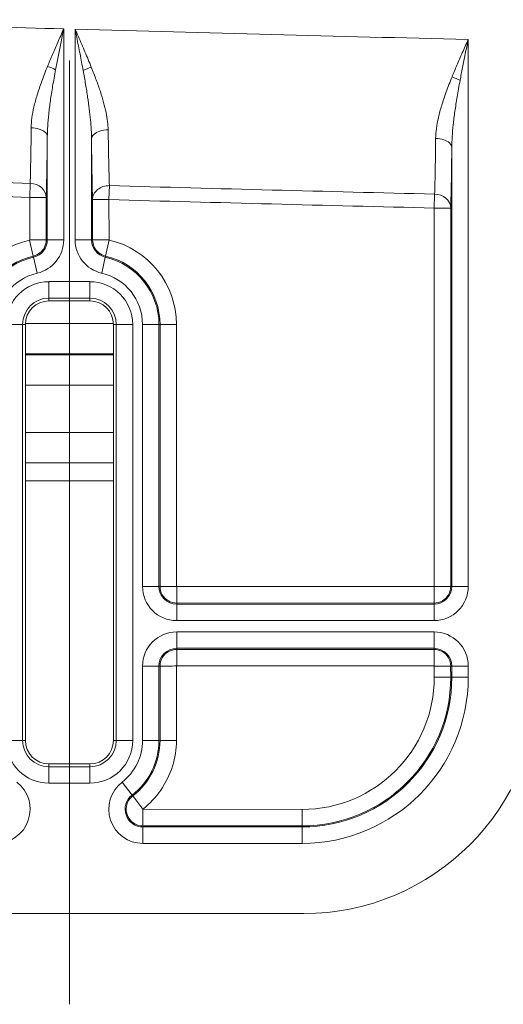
# Model space of a CAD drawing. Header units: inches. Extents: x 0 to 153, y 3 to 96.
# Tile 76 of 132: x 115.64 to 116.67, y 40.51 to 42.61. Entities that reach past the tile are written whole.
import ezdxf

# ---------------------------------------------------------------- set-up
doc = ezdxf.new("R2010")
doc.units = ezdxf.units.IN
doc.header["$LTSCALE"] = 4.5
doc.header["$MEASUREMENT"] = 0
doc.layers.add('Centerline (ANSI)', color=1, linetype='Continuous', lineweight=9, true_color=0xff0000)
doc.layers.add('Visible (ANSI)', color=7, linetype='Continuous', lineweight=18)
doc.layers.add('Visible Narrow (ANSI)', color=7, linetype='Continuous', lineweight=5)

msp = doc.modelspace()

# ---------------------------------------------------------------- linework, layer by layer
at = {"layer": 'Centerline (ANSI)', "linetype": 'Continuous'}
msp.add_line((115.7466, 42.5188), (115.7466, 40.5069), dxfattribs=at)
at = {"layer": 'Visible (ANSI)'}
for p, q in [((115.6622, 42.1367), (115.6972, 42.1367)), ((115.8316, 42.1364), (115.8237, 42.102)), ((115.7904, 42.0063), (115.7029, 42.0063)), ((115.6529, 41.9563), (115.6529, 41.0694)), ((115.8404, 41.0694), (115.8404, 41.9563)), ((115.8404, 41.6229), (115.6529, 41.6229)), ((115.9754, 41.3976), (115.9754, 41.3623)), ((116.5241, 41.2282), (116.5241, 41.2635)), ((115.7029, 41.0194), (115.7904, 41.0194)), ((113.6066, 40.7004), (116.2466, 40.7004))]:
    msp.add_line(p, q, dxfattribs=at)
for centre, radius, start, end in [((115.7029, 41.9563), 0.05, 90, 180), ((115.7904, 41.9563), 0.05, 0, 90), ((116.2466, 41.2004), 0.5, 270, 0), ((115.7029, 41.0694), 0.05, 180, 270), ((115.7904, 41.0694), 0.05, 270, 0)]:
    msp.add_arc(centre, radius, start, end, dxfattribs=at)
at = {"layer": 'Visible Narrow (ANSI)'}
for p, q in [((115.7345, 42.5863), (115.7345, 42.1367)), ((115.7587, 42.1367), (115.7587, 42.5857)), ((116.597, 42.5639), (116.597, 41.3979)), ((115.6995, 42.3565), (115.6995, 42.1367)), ((115.7937, 42.1367), (115.7937, 42.3518)), ((116.562, 42.3337), (116.562, 41.3979)), ((115.6631, 42.2569), (115.6622, 42.2272)), ((115.831, 42.2224), (115.8318, 42.2522)), ((116.5254, 42.2342), (116.5247, 42.2044)), ((115.6622, 42.2272), (115.662, 42.1363)), ((115.6622, 42.2272), (115.6972, 42.2272)), ((115.6972, 42.2272), (115.6972, 42.1367)), ((115.7962, 42.1367), (115.796, 42.2224)), ((115.831, 42.2224), (115.796, 42.2224)), ((115.8313, 42.1367), (115.831, 42.2224)), ((116.5247, 42.2044), (116.5244, 41.3979)), ((116.5247, 42.2044), (116.5597, 42.2044)), ((116.5597, 42.2044), (116.5597, 41.3979)), ((116.5597, 42.2044), (116.5597, 42.2044)), ((115.6618, 42.1361), (115.6696, 42.102)), ((115.6972, 42.1367), (115.6995, 42.1367)), ((115.6995, 42.1367), (115.7345, 42.1367)), ((115.7937, 42.1367), (115.7587, 42.1367)), ((115.7937, 42.1367), (115.7962, 42.1367)), ((115.8313, 42.1367), (115.796, 42.1367)), ((115.6695, 42.1022), (115.6701, 42.0997)), ((115.6701, 42.0997), (115.6779, 42.0656)), ((115.8232, 42.0997), (115.8154, 42.0656)), ((115.8232, 42.0997), (115.8237, 42.102)), ((115.7029, 42.0475), (115.7904, 42.0475)), ((115.7029, 42.0125), (115.7029, 42.0475)), ((115.7904, 42.0125), (115.7904, 42.0475)), ((115.7029, 42.0125), (115.7904, 42.0125)), ((115.7029, 42.0063), (115.7029, 42.0125)), ((115.7904, 42.0125), (115.7904, 42.0063)), ((115.8403, 41.9586), (115.6529, 41.9586)), ((115.6467, 41.9563), (115.6117, 41.9563)), ((115.6467, 41.0694), (115.6467, 41.9563)), ((115.6529, 41.9563), (115.6467, 41.9563)), ((115.8404, 41.9563), (115.8465, 41.9563)), ((115.8465, 41.9563), (115.8815, 41.9563)), ((115.8465, 41.9563), (115.8465, 41.0694)), ((115.8815, 41.9563), (115.8815, 41.0694)), ((115.9025, 41.3979), (115.9025, 41.9563)), ((115.9375, 41.9563), (115.9025, 41.9563)), ((115.9398, 41.9563), (115.9375, 41.9563)), ((115.9375, 41.3979), (115.9375, 41.9563)), ((115.94, 41.3979), (115.9398, 41.9563)), ((115.9748, 41.9563), (115.9398, 41.9563)), ((115.9751, 41.3979), (115.9748, 41.9563)), ((115.8404, 41.8936), (115.6529, 41.8936)), ((115.6529, 41.8916), (115.8404, 41.8916)), ((115.6529, 41.8266), (115.8404, 41.8266)), ((115.8404, 41.7262), (115.6529, 41.7262)), ((115.8404, 41.6614), (115.6529, 41.6614)), ((115.9375, 41.3979), (115.9025, 41.3979)), ((115.94, 41.3979), (115.9375, 41.3979)), ((115.9751, 41.3979), (115.9398, 41.3979)), ((116.5241, 41.3976), (115.9754, 41.3976)), ((116.5241, 41.3976), (116.5241, 41.3623)), ((116.5244, 41.3979), (116.5597, 41.3979)), ((116.562, 41.3979), (116.5597, 41.3979)), ((116.562, 41.3979), (116.597, 41.3979)), ((116.5241, 41.3625), (115.9754, 41.3623)), ((115.9754, 41.3623), (115.9754, 41.36)), ((116.5241, 41.36), (115.9754, 41.36)), ((115.9754, 41.36), (115.9754, 41.325)), ((116.5241, 41.36), (116.5241, 41.3625)), ((116.5241, 41.36), (116.5241, 41.325)), ((116.5241, 41.325), (115.9754, 41.325)), ((115.9754, 41.3008), (116.5241, 41.3008)), ((115.9754, 41.2658), (115.9754, 41.3008)), ((116.5241, 41.2658), (116.5241, 41.3008)), ((115.9754, 41.2658), (116.5241, 41.2658)), ((115.9754, 41.2658), (115.9754, 41.2633)), ((116.5241, 41.2634), (116.5241, 41.2658)), ((115.9754, 41.2282), (115.9754, 41.2635)), ((115.9754, 41.2633), (116.5241, 41.2634)), ((115.9025, 41.0694), (115.9025, 41.2279)), ((115.9375, 41.2279), (115.9025, 41.2279)), ((115.9375, 41.0694), (115.9375, 41.2279)), ((115.9375, 41.2279), (115.9398, 41.2279)), ((115.9398, 41.0694), (115.9398, 41.2279)), ((115.9748, 41.0694), (115.9751, 41.2282)), ((115.9752, 41.2282), (116.5241, 41.2282)), ((116.5244, 41.2279), (116.5247, 41.2043)), ((116.5244, 41.2279), (116.5597, 41.2279)), ((116.5595, 41.2279), (116.562, 41.2279)), ((116.5595, 41.2279), (116.5597, 41.2043)), ((116.562, 41.2279), (116.597, 41.2279)), ((116.562, 41.2279), (116.562, 41.2043)), ((116.597, 41.2279), (116.597, 41.2043)), ((116.5247, 41.2043), (116.5597, 41.2043)), ((116.5597, 41.2043), (116.562, 41.2043)), ((116.562, 41.2043), (116.597, 41.2043)), ((115.6467, 41.0694), (115.6117, 41.0694)), ((115.6529, 41.0694), (115.6467, 41.0694)), ((115.8404, 41.0694), (115.8465, 41.0694)), ((115.8465, 41.0694), (115.8815, 41.0694)), ((115.9375, 41.0694), (115.9025, 41.0694)), ((115.9398, 41.0694), (115.9375, 41.0694)), ((115.9748, 41.0694), (115.9398, 41.0694)), ((115.7029, 41.0194), (115.7029, 41.0133)), ((115.7904, 41.0194), (115.7904, 41.0133)), ((115.7904, 41.0133), (115.7029, 41.0133)), ((115.7029, 41.0133), (115.7029, 40.9783)), ((115.7904, 41.0133), (115.7904, 40.9783)), ((115.7904, 40.9783), (115.7029, 40.9783)), ((115.8802, 40.9529), (115.8588, 40.9806)), ((115.8802, 40.9529), (115.8817, 40.9509)), ((115.9032, 40.923), (115.8816, 40.9511)), ((116.2427, 40.9223), (115.9033, 40.9227)), ((115.9033, 40.9227), (115.9033, 40.8873)), ((116.2427, 40.9223), (116.2427, 40.8873)), ((116.2427, 40.8873), (115.9033, 40.8873)), ((115.9033, 40.885), (115.9033, 40.8873)), ((116.2427, 40.885), (115.9033, 40.885)), ((115.9033, 40.885), (115.9033, 40.85)), ((116.2427, 40.8873), (116.2427, 40.885)), ((116.2427, 40.885), (116.2427, 40.85)), ((116.2427, 40.85), (115.9033, 40.85))]:
    msp.add_line(p, q, dxfattribs=at)
for centre, radius, start, end in [((120.7466, 218.4718), 175.9569, 268.157757, 268.367719), ((120.7466, 218.4718), 175.9569, 268.375603, 268.648665), ((120.7466, 218.4718), 176.2882, 268.157757, 268.347561), ((120.7466, 218.4718), 176.2882, 268.402432, 268.627934), ((120.7466, 218.4718), 176.318, 268.157757, 268.347561), ((120.7466, 218.4718), 176.318, 268.402432, 268.627934), ((115.7029, 41.9563), 0.1844, 102.882, 180), ((115.6616, 42.1367), 0.0379, 282.8837, 0), ((115.6616, 42.1367), 0.0729, 282.8837, 0), ((115.8316, 42.1367), 0.0729, 180, 257.1163), ((115.8316, 42.1367), 0.0379, 180, 257.1163), ((115.7904, 41.9563), 0.1844, 0, 77.116), ((115.7029, 41.9563), 0.1494, 102.8824, 180), ((115.7029, 41.9563), 0.1471, 102.8837, 180), ((115.7904, 41.9563), 0.1471, 0, 77.1163), ((115.7904, 41.9563), 0.1494, 0, 77.1161), ((115.7029, 41.9563), 0.1121, 102.8837, 180), ((115.7904, 41.9563), 0.1121, 0, 77.1163), ((115.7029, 41.9563), 0.0911, 90, 180), ((115.7904, 41.9563), 0.0911, 0, 90), ((115.7029, 41.9563), 0.0561, 90, 180), ((115.7904, 41.9563), 0.0561, 0, 90), ((115.9754, 41.3979), 0.0729, 180, 270), ((115.9754, 41.3979), 0.0379, 180, 270), ((116.5241, 41.3979), 0.0729, 270, 0), ((116.5241, 41.3979), 0.0379, 270, 0), ((115.9754, 41.2279), 0.0729, 90, 180), ((116.5241, 41.2279), 0.0729, 0, 90), ((115.9754, 41.2279), 0.0379, 90, 180), ((116.5241, 41.2279), 0.0379, 0, 90), ((116.2427, 41.2043), 0.3543, 270, 0), ((116.2427, 41.2043), 0.3193, 270, 0), ((116.2427, 41.2043), 0.317, 270, 0), ((116.2427, 41.2043), 0.282, 270, 0), ((115.7029, 41.0694), 0.0911, 180, 270), ((115.7029, 41.0694), 0.0561, 180, 270), ((115.7904, 41.0694), 0.0911, 270, 0), ((115.7904, 41.0694), 0.0561, 270, 0), ((115.7904, 41.0694), 0.1121, 307.6142, 0), ((115.7904, 41.0694), 0.1471, 307.6142, 0), ((115.7904, 41.0694), 0.1494, 307.614, 0), ((115.59, 40.9229), 0.0729, 270, 52.3858), ((115.9033, 40.9229), 0.0729, 127.6142, 270), ((115.9033, 40.9229), 0.0379, 127.6142, 270)]:
    msp.add_arc(centre, radius, start, end, dxfattribs=at)
for centre, major_axis, ratio, start_param, end_param in [((115.6998, 42.4992), (-0.0328, 0.0123), 0.196612, 4.228854, 4.779543), ((115.7931, 42.4977), (0.0329, 0.0121), 0.190629, 1.494724, 2.049261), ((116.5623, 42.4767), (-0.0328, 0.0123), 0.196107, 4.229303, 4.780335), ((115.6622, 42.2272), (0.035, -0.001), 0.849535, 0.032409, 1.570156), ((115.831, 42.2224), (-0.035, -0.001), 0.849163, 4.664881, 6.250682), ((116.5247, 42.2045), (0.035, -0.001), 0.849533, 0.032406, 1.574315)]:
    msp.add_ellipse(centre, major_axis=major_axis, ratio=ratio, start_param=start_param, end_param=end_param, dxfattribs=at)
for points, knots in [([(115.7, 42.5064), (115.7033, 42.5146), (115.7068, 42.5229), (115.7104, 42.5315), (115.7141, 42.54), (115.7179, 42.5487), (115.7219, 42.5578), (115.7259, 42.567), (115.7301, 42.5765), (115.7345, 42.5863)], [0.000002, 0.000002, 0.000002, 0.000002, 0.3333333, 0.3333333, 0.3333333, 0.6666667, 0.6666667, 0.6666667, 1, 1, 1, 1]), ([(115.7171, 42.4992), (115.7188, 42.508), (115.7206, 42.5172), (115.7224, 42.5265), (115.7242, 42.5358), (115.7261, 42.5453), (115.7282, 42.5553), (115.7302, 42.5652), (115.7323, 42.5756), (115.7345, 42.5863)], [0.0000019, 0.0000019, 0.0000019, 0.0000019, 0.3333333, 0.3333333, 0.3333333, 0.6666667, 0.6666667, 0.6666667, 1, 1, 1, 1]), ([(115.7587, 42.5857), (115.7611, 42.5803), (115.7635, 42.5749), (115.7658, 42.5695), (115.7682, 42.5641), (115.7705, 42.5587), (115.7729, 42.5533), (115.7752, 42.5479), (115.7775, 42.5425), (115.7798, 42.5371), (115.7821, 42.5317), (115.7844, 42.5263), (115.7867, 42.521), (115.7889, 42.5156), (115.7911, 42.5102), (115.7933, 42.5048)], [0, 0, 0, 0, 0.2, 0.2, 0.2, 0.4, 0.4, 0.4, 0.6, 0.6, 0.6, 0.8, 0.8, 0.8, 0.9999963, 0.9999963, 0.9999963, 0.9999963]), ([(115.7587, 42.5857), (115.7599, 42.5798), (115.7611, 42.5739), (115.7623, 42.568), (115.7634, 42.5621), (115.7646, 42.5563), (115.7658, 42.5504), (115.7669, 42.5445), (115.7681, 42.5387), (115.7692, 42.5328), (115.7704, 42.5269), (115.7715, 42.5211), (115.7726, 42.5152), (115.7737, 42.5094), (115.7748, 42.5035), (115.7759, 42.4977)], [0, 0, 0, 0, 0.2, 0.2, 0.2, 0.4, 0.4, 0.4, 0.6, 0.6, 0.6, 0.8, 0.8, 0.8, 0.9999964, 0.9999964, 0.9999964, 0.9999964]), ([(116.5625, 42.4839), (116.5658, 42.492), (116.5693, 42.5004), (116.5729, 42.5089), (116.5766, 42.5175), (116.5804, 42.5262), (116.5844, 42.5354), (116.5884, 42.5445), (116.5926, 42.554), (116.597, 42.5639)], [0.0000017, 0.0000017, 0.0000017, 0.0000017, 0.3333333, 0.3333333, 0.3333333, 0.6666667, 0.6666667, 0.6666667, 1, 1, 1, 1]), ([(116.5797, 42.4767), (116.5813, 42.4855), (116.5831, 42.4946), (116.5849, 42.504), (116.5867, 42.5133), (116.5887, 42.5228), (116.5907, 42.5328), (116.5927, 42.5427), (116.5948, 42.5531), (116.597, 42.5639)], [0.0000016, 0.0000016, 0.0000016, 0.0000016, 0.3333333, 0.3333333, 0.3333333, 0.6666667, 0.6666667, 0.6666667, 1, 1, 1, 1]), ([(115.6651, 42.3756), (115.6652, 42.3822), (115.6657, 42.3892), (115.6667, 42.3966), (115.6677, 42.404), (115.6691, 42.4118), (115.671, 42.42), (115.6729, 42.4282), (115.6753, 42.4368), (115.678, 42.4459), (115.6808, 42.455), (115.684, 42.4645), (115.6877, 42.4745), (115.6913, 42.4846), (115.6954, 42.4953), (115.7, 42.5064)], [0, 0, 0, 0, 0.2, 0.2, 0.2, 0.4, 0.4, 0.4, 0.6, 0.6, 0.6, 0.8, 0.8, 0.8, 1, 1, 1, 1]), ([(115.7933, 42.5048), (115.7971, 42.4954), (115.8006, 42.4863), (115.8038, 42.4776), (115.807, 42.4689), (115.81, 42.4605), (115.8126, 42.4525), (115.8152, 42.4445), (115.8176, 42.4368), (115.8196, 42.4294), (115.8216, 42.422), (115.8233, 42.4149), (115.8248, 42.4081), (115.8262, 42.4013), (115.8272, 42.3948), (115.828, 42.3886), (115.8287, 42.3824), (115.8292, 42.3766), (115.8292, 42.3709)], [0, 0, 0, 0, 0.166667, 0.166667, 0.166667, 0.333333, 0.333333, 0.333333, 0.5, 0.5, 0.5, 0.666667, 0.666667, 0.666667, 0.833333, 0.833333, 0.833333, 1, 1, 1, 1]), ([(115.6995, 42.3565), (115.6996, 42.3637), (115.6998, 42.3713), (115.7004, 42.3794), (115.7009, 42.3875), (115.7016, 42.3959), (115.7026, 42.4049), (115.7035, 42.4138), (115.7047, 42.4233), (115.7061, 42.4332), (115.7075, 42.443), (115.7091, 42.4534), (115.7109, 42.4644), (115.7128, 42.4754), (115.7149, 42.487), (115.7171, 42.4992)], [0, 0, 0, 0, 0.2, 0.2, 0.2, 0.4, 0.4, 0.4, 0.6, 0.6, 0.6, 0.8, 0.8, 0.8, 1, 1, 1, 1]), ([(115.7759, 42.4977), (115.7778, 42.4874), (115.7795, 42.4775), (115.7811, 42.468), (115.7827, 42.4585), (115.7842, 42.4494), (115.7855, 42.4407), (115.7868, 42.432), (115.788, 42.4236), (115.789, 42.4156), (115.79, 42.4075), (115.7908, 42.3998), (115.7915, 42.3924), (115.7922, 42.3849), (115.7927, 42.3779), (115.7931, 42.3711), (115.7935, 42.3643), (115.7937, 42.3579), (115.7937, 42.3518)], [0, 0, 0, 0, 0.166667, 0.166667, 0.166667, 0.333333, 0.333333, 0.333333, 0.5, 0.5, 0.5, 0.666667, 0.666667, 0.666667, 0.833333, 0.833333, 0.833333, 1, 1, 1, 1]), ([(116.5275, 42.3528), (116.5276, 42.3594), (116.5281, 42.3664), (116.5291, 42.3738), (116.5301, 42.3812), (116.5315, 42.389), (116.5334, 42.3973), (116.5353, 42.4055), (116.5377, 42.4141), (116.5405, 42.4232), (116.5433, 42.4323), (116.5465, 42.4418), (116.5501, 42.4519), (116.5538, 42.462), (116.5579, 42.4727), (116.5625, 42.4839)], [0, 0, 0, 0, 0.2, 0.2, 0.2, 0.4, 0.4, 0.4, 0.6, 0.6, 0.6, 0.8, 0.8, 0.8, 1, 1, 1, 1]), ([(116.562, 42.3337), (116.5621, 42.3409), (116.5623, 42.3486), (116.5629, 42.3566), (116.5634, 42.3647), (116.5641, 42.3732), (116.5651, 42.3822), (116.566, 42.3911), (116.5672, 42.4006), (116.5686, 42.4105), (116.57, 42.4204), (116.5716, 42.4308), (116.5735, 42.4418), (116.5753, 42.4528), (116.5774, 42.4644), (116.5797, 42.4767)], [0, 0, 0, 0, 0.2, 0.2, 0.2, 0.4, 0.4, 0.4, 0.6, 0.6, 0.6, 0.8, 0.8, 0.8, 1, 1, 1, 1]), ([(115.6651, 42.3756), (115.6711, 42.3755), (115.677, 42.3745), (115.6822, 42.3728), (115.6848, 42.372), (115.6873, 42.3709), (115.6893, 42.3698), (115.6913, 42.3686), (115.6933, 42.3673), (115.6948, 42.3659), (115.6978, 42.363), (115.6994, 42.3597), (115.6995, 42.3565)], [0, 0, 0, 0, 0.3333333, 0.3333333, 0.3333333, 0.4999555, 0.4999555, 0.4999555, 0.6666667, 0.6666667, 0.6666667, 1, 1, 1, 1]), ([(115.7937, 42.3518), (115.7938, 42.3551), (115.7955, 42.3585), (115.7987, 42.3614), (115.8018, 42.3643), (115.8063, 42.3667), (115.8117, 42.3684), (115.817, 42.3701), (115.8231, 42.3709), (115.8292, 42.3709)], [0, 0, 0, 0, 0.3333333, 0.3333333, 0.3333333, 0.6666667, 0.6666667, 0.6666667, 1, 1, 1, 1]), ([(115.8318, 42.2522), (115.8313, 42.2675), (115.8304, 42.3033), (115.8296, 42.3475), (115.8292, 42.3709)], [0.0000026, 0.0000026, 0.0000026, 0.0000026, 0.5, 0.9999946, 0.9999946, 0.9999946, 0.9999946]), ([(115.796, 42.2224), (115.7955, 42.2393), (115.7947, 42.2781), (115.794, 42.3257), (115.7937, 42.3518)], [0.0000022, 0.0000022, 0.0000022, 0.0000022, 0.5, 1, 1, 1, 1]), ([(116.5275, 42.3528), (116.5335, 42.3527), (116.5395, 42.3518), (116.5447, 42.3501), (116.5498, 42.3484), (116.5542, 42.346), (116.5572, 42.3431), (116.5603, 42.3402), (116.5619, 42.337), (116.562, 42.3337)], [0, 0, 0, 0, 0.3333333, 0.3333333, 0.3333333, 0.6666667, 0.6666667, 0.6666667, 1, 1, 1, 1]), ([(115.6972, 42.1367), (115.6971, 42.1314), (115.6949, 42.1208), (115.6846, 42.1078), (115.6747, 42.1034), (115.6696, 42.102)], [0, 0, 0, 0, 0.3333333, 0.6666667, 0.9999644, 0.9999644, 0.9999644, 0.9999644]), ([(115.9033, 40.923), (115.9185, 40.9349), (115.943, 40.9612), (115.9695, 41.0144), (115.9748, 41.0505), (115.9748, 41.0694)], [0.002606, 0.002606, 0.002606, 0.002606, 0.3333333, 0.6666667, 1, 1, 1, 1]), ([(115.9033, 40.8873), (115.8975, 40.8873), (115.8857, 40.8902), (115.8722, 40.9026), (115.8663, 40.9198), (115.8693, 40.938), (115.8771, 40.9472), (115.8816, 40.951)], [0.0000005, 0.0000005, 0.0000005, 0.0000005, 0.2, 0.4, 0.6, 0.8, 0.9999977, 0.9999977, 0.9999977, 0.9999977])]:
    msp.add_open_spline(points, degree=3, knots=knots, dxfattribs=at)
for points in [[(115.6651, 42.3756), (115.6649, 42.3528), (115.6643, 42.3093), (115.6635, 42.2727), (115.6631, 42.257)], [(115.6995, 42.3565), (115.6992, 42.3312), (115.6986, 42.2843), (115.6977, 42.2446), (115.6972, 42.2272)], [(116.5275, 42.3528), (116.5273, 42.3301), (116.5267, 42.2865), (116.5259, 42.2499), (116.5254, 42.2342)], [(116.562, 42.3337), (116.5617, 42.3085), (116.5611, 42.2615), (116.5602, 42.2218), (116.5597, 42.2044)], [(115.8237, 42.102), (115.8185, 42.1032), (115.8087, 42.1078), (115.7984, 42.1207), (115.7962, 42.1313), (115.796, 42.1367)], [(115.9754, 41.3623), (115.9692, 41.3624), (115.9568, 41.3655), (115.943, 41.3792), (115.94, 41.3917), (115.9398, 41.3979)], [(116.5597, 41.3979), (116.5597, 41.3917), (116.5565, 41.3794), (116.5428, 41.3655), (116.5304, 41.3625), (116.5241, 41.3623)], [(115.9398, 41.2279), (115.9398, 41.2341), (115.943, 41.2464), (115.9567, 41.2602), (115.9691, 41.2633), (115.9754, 41.2635)], [(116.5241, 41.2634), (116.5303, 41.2634), (116.5427, 41.2602), (116.5565, 41.2465), (116.5595, 41.2341), (116.5597, 41.2279)], [(115.9754, 41.2282), (115.969, 41.2282), (115.9563, 41.2273), (115.943, 41.2275), (115.9399, 41.2279), (115.9398, 41.2279)]]:
    msp.add_open_spline(points, degree=3, dxfattribs=at)

doc.saveas('drawing.dxf')
